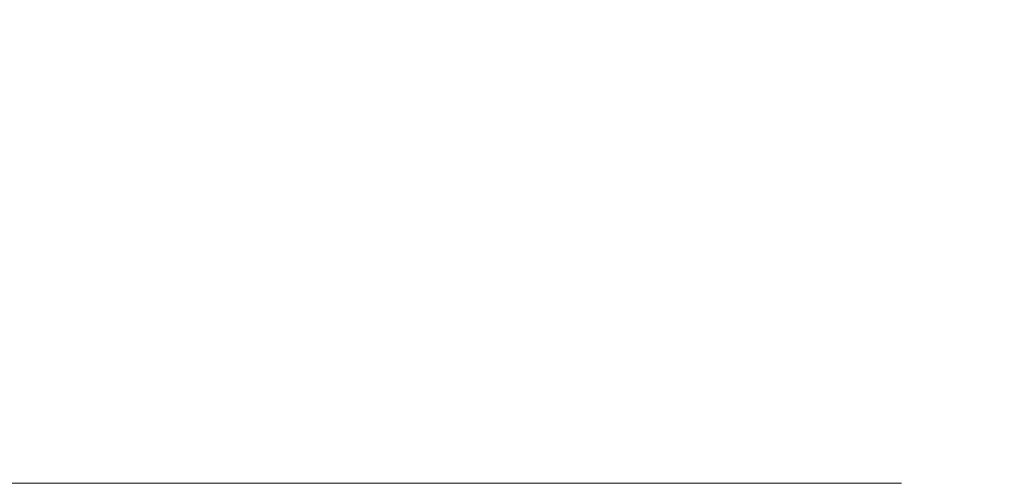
# Model space of a CAD drawing. Header units: millimetres. Extents: x -170 to 6906, y -2212 to 4257.
# Tile 228 of 256: x 6198 to 6316, y -1242 to -1186. Entities that reach past the tile are written whole.
import ezdxf

# ---------------------------------------------------------------- set-up
doc = ezdxf.new("R2010")
doc.units = ezdxf.units.MM
doc.styles.add('PC_TEXTSTYLE', font='ISOCP.SHX', dxfattribs={"width": 0.707, "bigfont": 'GBCBIG.SHX'})
doc.dimstyles.new('GB_DIMSTYLE', dxfattribs={"dimtxt": 50, "dimasz": 40, "dimexe": 1, "dimexo": 0, "dimgap": 1.5, "dimtad": 1, "dimdec": 1, "dimdsep": 46, "dimtxsty": 'PC_TEXTSTYLE', "dimcen": 0, "dimclrd": 256, "dimclrt": 3, "dimadec": 1, "dimazin": 2, "dimtp": 0.1, "dimtm": 0.1, "dimtfac": 0.71, "dimtdec": 1, "dimtmove": 0, "dimatfit": 3, "dimfxl": 1, "dimtfill": 1, "dimarcsym": 0})

# ---------------------------------------------------------------- blocks, each defined once
blk = doc.blocks.new('*D39')
at = {"lineweight": -2, "transparency": 16777216}
blk.add_line((6407.95, -916.53), (6754.06, -807.3), dxfattribs=at)
at = {"lineweight": 18, "transparency": 16777216}
blk.add_solid([(6752.06, -800.94), (6756.07, -813.65), (6792.21, -795.26)], dxfattribs=at)
at = {"layer": 'Defpoints', "color": 0, "lineweight": 18, "transparency": 16777216}
for p in [(6792.21, -795.26), (5378.62, -1241.39)]:
    blk.add_point(p, dxfattribs=at)
at = {"color": 3, "lineweight": 18, "transparency": 16777216, "insert": (6472.89, -868.24), "char_height": 50, "attachment_point": 5, "rotation": 17.5157, "style": 'PC_TEXTSTYLE', "bg_fill": 3, "box_fill_scale": 1.1, "bg_fill_color": 256, "bg_fill_true_color": 13158600, "bg_fill_transparency": 0}
blk.add_mtext('R1482.3', dxfattribs=at)

msp = doc.modelspace()

# ---------------------------------------------------------------- linework, layer by layer
at = {"lineweight": 18}
msp.add_line((6304.07, -1242.31), (4373.58, -1241.78), dxfattribs=at)

# ---------------------------------------------------------------- next in the draw order: dimensions: what is measured, and where the dimension line sits
dim = msp.add_radius_dim(center=(5378.62, -1241.39), mpoint=(6792.21, -795.26), dimstyle='GB_DIMSTYLE', dxfattribs=at)
dim.commit()
dim.dimension.update_dxf_attribs({"geometry": '*D39', "text_midpoint": (6480.87, -893.52), "dimtype": 164})

doc.saveas('drawing.dxf')
